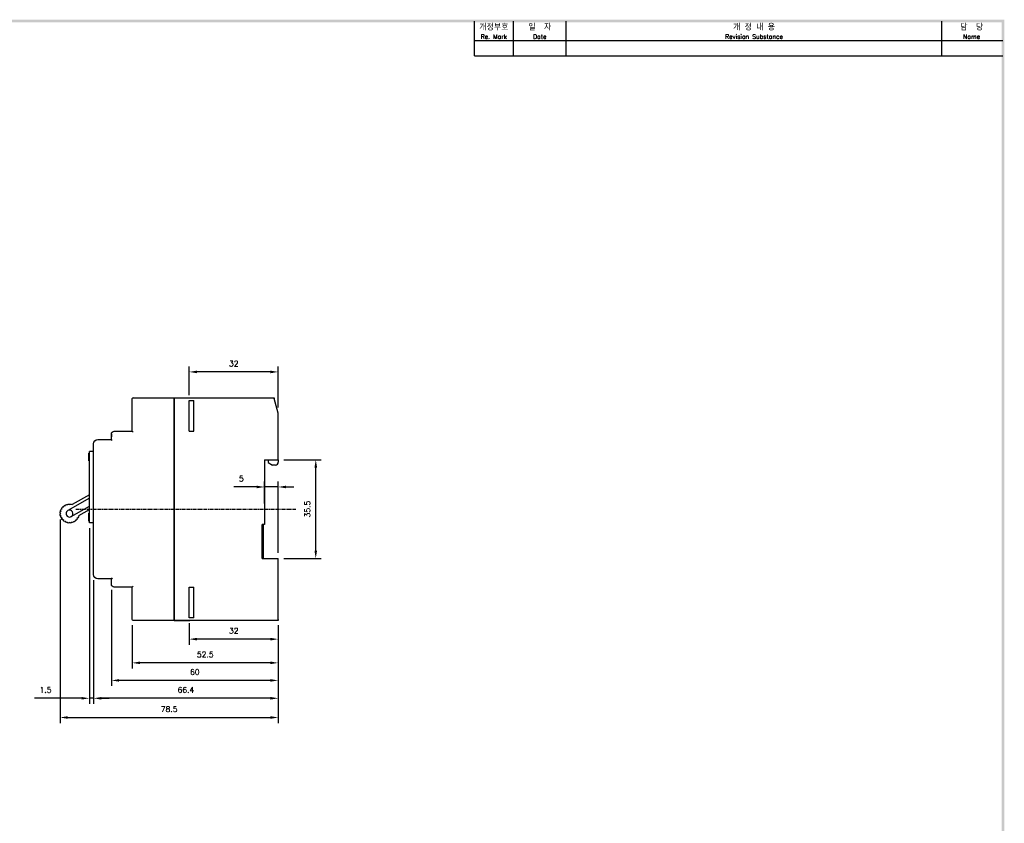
# Model space of a CAD drawing. Extents: x -4 to 824, y -4 to 577.
# Tile 4 of 4: x 467 to 820, y 285 to 574. Entities that reach past the tile are written whole.
import ezdxf

# ---------------------------------------------------------------- set-up
doc = ezdxf.new("R2010")
doc.units = 0
doc.header["$MEASUREMENT"] = 0
doc.linetypes.add('CENTER', pattern=[2, 1.25, -0.25, 0.25, -0.25])
doc.layers.get('0').update_dxf_attribs({"linetype": 'CONTINUOUS'})
for name, color, linetype in [('cen', 1, 'CENTER'), ('di', 3, 'CONTINUOUS'), ('DIM', 3, 'CONTINUOUS'), ('dimtaxt', 3, 'CONTINUOUS'), ('dwg', 7, 'CONTINUOUS'), ('text', 3, 'CONTINUOUS')]:
    doc.layers.add(name, color=color, linetype=linetype)
doc.styles.add('KIM', font='ROMANS.shx', dxfattribs={"height": 5, "bigfont": 'GSG1.shx'})
doc.styles.get("Standard").update_dxf_attribs({"font": 'romans.shx', "height": 2, "bigfont": 'hgs.shx'})
doc.dimstyles.new('STANDARD$0', dxfattribs={"dimtxt": 5, "dimasz": 5, "dimexe": 1, "dimexo": 2, "dimgap": 2, "dimtad": 1, "dimdec": 4, "dimzin": 12, "dimdsep": 46, "dimtxsty": 'KIM', "dimcen": -1, "dimdle": 0.1, "dimadec": 0, "dimazin": 0, "dimtfac": 1, "dimtdec": 4, "dimtmove": 0, "dimatfit": 3, "dimfxl": 0, "dimtolj": 1, "dimtzin": 0, "dimarcsym": 0})

# ---------------------------------------------------------------- blocks, each defined once
blk = doc.blocks.new('*D100')
at = {"layer": 'DIM'}
for p, q in [((527.49, 438.64), (527.49, 448.94)), ((556.69, 446.94), (530.29, 446.94)), ((559.49, 434.14), (559.49, 448.94))]:
    blk.add_line(p, q, dxfattribs=at)
for points in [[(530.29, 447.41), (530.29, 446.47), (527.49, 446.94)], [(556.69, 447.41), (556.69, 446.47), (559.49, 446.94)]]:
    blk.add_solid(points, dxfattribs=at)
at = {"layer": 'DIM', "insert": (543.49, 449.94), "char_height": 2, "attachment_point": 5}
blk.add_mtext('\\A1;32', dxfattribs=at)
blk = doc.blocks.new('*D101')
at = {"layer": 'DIM'}
for p, q in [((527.49, 356.64), (527.49, 348.92)), ((559.49, 355.94), (559.49, 348.92)), ((556.69, 350.92), (530.29, 350.92))]:
    blk.add_line(p, q, dxfattribs=at)
for points in [[(530.29, 351.39), (530.29, 350.45), (527.49, 350.92)], [(556.69, 351.39), (556.69, 350.45), (559.49, 350.92)]]:
    blk.add_solid(points, dxfattribs=at)
at = {"layer": 'DIM', "insert": (543.49, 353.92), "char_height": 2, "attachment_point": 5}
blk.add_mtext('\\A1;32', dxfattribs=at)
blk = doc.blocks.new('*D102')
at = {"layer": 'DIM'}
for p, q in [((493.09, 372.14), (493.09, 327.67)), ((559.49, 355.94), (559.49, 327.67)), ((556.69, 329.67), (495.89, 329.67))]:
    blk.add_line(p, q, dxfattribs=at)
for points in [[(495.89, 330.14), (495.89, 329.2), (493.09, 329.67)], [(556.69, 330.14), (556.69, 329.2), (559.49, 329.67)]]:
    blk.add_solid(points, dxfattribs=at)
at = {"layer": 'DIM', "insert": (526.29, 332.67), "char_height": 2, "attachment_point": 5}
blk.add_mtext('\\A1;66.4', dxfattribs=at)
blk = doc.blocks.new('*D103')
at = {"layer": 'DIM'}
for p, q in [((499.49, 368.64), (499.49, 334.09)), ((559.49, 355.94), (559.49, 334.09)), ((556.69, 336.09), (502.29, 336.09))]:
    blk.add_line(p, q, dxfattribs=at)
for points in [[(502.29, 336.56), (502.29, 335.63), (499.49, 336.09)], [(556.69, 336.56), (556.69, 335.63), (559.49, 336.09)]]:
    blk.add_solid(points, dxfattribs=at)
at = {"layer": 'DIM', "insert": (529.49, 339.09), "char_height": 2, "attachment_point": 5}
blk.add_mtext('\\A1;60', dxfattribs=at)
blk = doc.blocks.new('*D104')
at = {"layer": 'DIM'}
for p, q in [((506.99, 355.94), (506.99, 340.4)), ((559.49, 355.64), (559.49, 340.4)), ((556.69, 342.4), (509.79, 342.4))]:
    blk.add_line(p, q, dxfattribs=at)
for points in [[(509.79, 342.87), (509.79, 341.94), (506.99, 342.4)], [(556.69, 342.87), (556.69, 341.94), (559.49, 342.4)]]:
    blk.add_solid(points, dxfattribs=at)
at = {"layer": 'DIM', "insert": (533.24, 345.4), "char_height": 2, "attachment_point": 5}
blk.add_mtext('\\A1;52.5', dxfattribs=at)
blk = doc.blocks.new('*D89')
at = {"layer": 'DIM'}
for p, q in [((491.59, 390.74), (491.59, 327.67)), ((493.09, 372.14), (493.09, 327.67)), ((488.79, 329.67), (471.88, 329.67)), ((493.09, 329.67), (491.59, 329.67)), ((495.89, 329.67), (498.69, 329.67))]:
    blk.add_line(p, q, dxfattribs=at)
for points in [[(488.79, 330.14), (488.79, 329.21), (491.59, 329.67)], [(495.89, 330.14), (495.89, 329.21), (493.09, 329.67)]]:
    blk.add_solid(points, dxfattribs=at)
at = {"layer": 'DIM', "insert": (475.83, 332.67), "char_height": 2, "attachment_point": 5}
blk.add_mtext('\\A1;1.5', dxfattribs=at)
blk = doc.blocks.new('*D90')
at = {"layer": 'DIM'}
for p, q in [((561.49, 415.39), (574.97, 415.39)), ((572.97, 382.69), (572.97, 412.59)), ((561.49, 379.89), (574.97, 379.89))]:
    blk.add_line(p, q, dxfattribs=at)
for points in [[(572.51, 412.59), (573.44, 412.59), (572.97, 415.39)], [(572.51, 382.69), (573.44, 382.69), (572.97, 379.89)]]:
    blk.add_solid(points, dxfattribs=at)
at = {"layer": 'DIM', "insert": (569.97, 397.64), "char_height": 2, "attachment_point": 5, "rotation": 90}
blk.add_mtext('\\A1;35.5', dxfattribs=at)
blk = doc.blocks.new('*D91')
at = {"layer": 'DIM'}
for p, q in [((554.49, 399.64), (554.49, 407.6)), ((559.49, 381.89), (559.49, 407.6)), ((551.69, 405.6), (543.55, 405.6)), ((559.49, 405.6), (554.49, 405.6)), ((562.29, 405.6), (565.09, 405.6))]:
    blk.add_line(p, q, dxfattribs=at)
for points in [[(551.69, 406.07), (551.69, 405.13), (554.49, 405.6)], [(562.29, 406.07), (562.29, 405.13), (559.49, 405.6)]]:
    blk.add_solid(points, dxfattribs=at)
at = {"layer": 'DIM', "insert": (546.22, 408.6), "char_height": 2, "attachment_point": 5}
blk.add_mtext('\\A1;5', dxfattribs=at)
blk = doc.blocks.new('*D92')
at = {"layer": 'DIM'}
for p, q in [((481.03, 393.89), (481.03, 320.77)), ((559.49, 355.79), (559.49, 320.77)), ((483.83, 322.77), (556.69, 322.77))]:
    blk.add_line(p, q, dxfattribs=at)
for points in [[(483.83, 323.24), (483.83, 322.3), (481.03, 322.77)], [(556.69, 323.24), (556.69, 322.3), (559.49, 322.77)]]:
    blk.add_solid(points, dxfattribs=at)
at = {"layer": 'DIM', "insert": (520.26, 325.77), "char_height": 2, "attachment_point": 5}
blk.add_mtext('\\A1;78.5', dxfattribs=at)

msp = doc.modelspace()

# ---------------------------------------------------------------- linework, layer by layer
at = {"color": 7}
for p, q in [((506.986, 425.635), (506.986, 437.335)), ((506.986, 432.635), (506.986, 437.335)), ((507.286, 437.635), (522.086, 437.635)), ((522.086, 437.635), (557.986, 437.635)), ((522.086, 437.635), (527.686, 437.635)), ((522.086, 437.635), (522.086, 437.335)), ((522.086, 437.335), (522.086, 437.635)), ((522.086, 357.935), (522.086, 437.335)), ((522.086, 437.335), (522.086, 357.935)), ((527.486, 425.635), (527.486, 436.635)), ((527.486, 436.635), (529.086, 436.635)), ((529.086, 425.635), (529.086, 436.635)), ((538.486, 437.635), (557.986, 437.635)), ((557.986, 437.635), (558.068, 437.335)), ((559.486, 432.135), (558.068, 437.335)), ((559.486, 415.385), (559.486, 432.135)), ((500.486, 425.635), (506.986, 425.635)), ((507.286, 425.335), (506.986, 425.635)), ((527.486, 425.635), (529.086, 425.635)), ((494.586, 422.635), (499.486, 422.635)), ((499.486, 424.635), (499.486, 423.635)), ((499.486, 422.635), (499.486, 424.635)), ((499.786, 422.335), (499.486, 422.635)), ((491.586, 417.792), (491.386, 417.792)), ((491.386, 415.035), (491.386, 417.735)), ((491.386, 417.735), (491.586, 417.735)), ((491.586, 394.235), (491.586, 418.335)), ((493.086, 418.335), (491.586, 418.335)), ((493.086, 374.135), (493.086, 421.135)), ((491.386, 415.035), (491.586, 415.035)), ((491.386, 415.032), (491.386, 415.035)), ((491.386, 415.032), (491.586, 415.032)), ((491.386, 414.953), (491.586, 414.953)), ((554.486, 415.385), (554.486, 392.085)), ((554.486, 415.385), (559.486, 415.385)), ((555.886, 415.385), (555.886, 414.385)), ((555.886, 414.385), (557.386, 413.485)), ((559.486, 415.385), (559.486, 414.485)), ((558.486, 413.485), (557.386, 413.485)), ((491.586, 401.609), (483.806, 397.118)), ((491.586, 402.822), (485.45, 399.279)), ((481.437, 396.838), (481.112, 396.77)), ((481.437, 396.838), (481.189, 397.059)), ((481.747, 397.585), (481.415, 397.604)), ((481.747, 397.585), (481.565, 397.864)), ((482.239, 398.227), (481.924, 398.331)), ((482.239, 398.227), (482.136, 398.543)), ((482.881, 398.72), (482.603, 398.902)), ((482.881, 398.72), (482.863, 399.052)), ((483.629, 399.03), (483.407, 399.277)), ((483.629, 399.03), (483.697, 399.355)), ((484.431, 399.135), (484.281, 399.432)), ((484.431, 399.135), (484.581, 399.432)), ((485.056, 394.953), (491.586, 398.723)), ((487.75, 395.296), (491.586, 397.51)), ((481.331, 396.035), (481.035, 396.185)), ((481.331, 396.035), (481.035, 395.885)), ((481.437, 395.233), (481.112, 395.301)), ((481.437, 395.233), (481.189, 395.011)), ((481.747, 394.485), (481.415, 394.467)), ((481.747, 394.485), (481.565, 394.207)), ((482.239, 393.843), (481.924, 393.74)), ((482.239, 393.843), (482.136, 393.527)), ((482.881, 393.351), (482.603, 393.169)), ((482.881, 393.351), (482.863, 393.019)), ((483.629, 393.041), (483.407, 392.793)), ((483.629, 393.041), (483.697, 392.716)), ((484.431, 392.935), (484.281, 392.639)), ((484.431, 392.935), (484.581, 392.639)), ((485.234, 393.041), (485.166, 392.716)), ((485.234, 393.041), (485.455, 392.793)), ((485.981, 393.351), (486.26, 393.169)), ((485.981, 393.351), (486, 393.019)), ((486.623, 393.843), (486.939, 393.74)), ((486.623, 393.843), (486.727, 393.527)), ((487.116, 394.485), (487.448, 394.467)), ((487.116, 394.485), (487.298, 394.207)), ((491.586, 396.192), (491.386, 396.192)), ((491.386, 396.135), (491.586, 396.135)), ((491.386, 395.737), (491.386, 396.135)), ((491.386, 395.737), (491.586, 395.737)), ((491.386, 394.989), (491.386, 395.737)), ((491.386, 394.989), (491.586, 394.989)), ((491.386, 394.985), (491.386, 394.989)), ((491.386, 394.985), (491.586, 394.985)), ((491.386, 394.584), (491.386, 394.985)), ((491.386, 394.584), (491.586, 394.584)), ((491.386, 393.432), (491.386, 394.584)), ((491.386, 393.432), (491.586, 393.432)), ((491.386, 393.354), (491.586, 393.354)), ((491.586, 392.735), (491.586, 394.235)), ((493.086, 392.735), (491.586, 392.735)), ((553.686, 379.885), (553.686, 392.085)), ((554.486, 392.085), (553.686, 392.085)), ((554.186, 391.985), (553.686, 391.985)), ((554.186, 391.985), (554.186, 392.086)), ((554.186, 380.185), (554.186, 391.985)), ((554.186, 380.185), (553.686, 380.185)), ((553.686, 379.885), (559.486, 379.885)), ((554.186, 379.885), (554.186, 380.185)), ((559.486, 357.935), (559.486, 379.885)), ((499.486, 372.635), (494.586, 372.635)), ((499.786, 372.935), (499.486, 372.635)), ((499.486, 370.635), (499.486, 372.635)), ((506.986, 369.635), (500.486, 369.635)), ((506.986, 369.635), (507.286, 369.935)), ((506.986, 357.935), (506.986, 369.635)), ((527.486, 358.635), (527.486, 369.635)), ((527.486, 369.635), (529.086, 369.635)), ((529.086, 358.635), (529.086, 369.635)), ((506.986, 357.935), (506.986, 362.635)), ((522.086, 357.635), (507.286, 357.635)), ((522.086, 357.935), (522.086, 357.635)), ((522.086, 357.635), (522.086, 357.935)), ((559.486, 357.635), (522.086, 357.635)), ((522.086, 357.635), (527.686, 357.635)), ((529.086, 358.635), (527.486, 358.635)), ((553.686, 357.635), (538.486, 357.635)), ((559.486, 357.635), (553.686, 357.635)), ((559.486, 357.935), (559.486, 357.635))]:
    msp.add_line(p, q, dxfattribs=at)
for centre, radius, start, end in [((507.286, 437.335), 0.3, 90, 180), ((558.486, 414.485), 1, 270, 0), ((484.431, 396.035), 1.25, 120, 300), ((484.431, 396.035), 1.25, 300, 120)]:
    msp.add_arc(centre, radius, start, end, dxfattribs=at)
at = {"color": 7, "extrusion": (0, 0, -1)}
for centre, radius, start, end in [((-500.486, 424.635), 1, 0, 90), ((-494.586, 421.135), 1.5, 0, 90), ((-484.431, 396.035), 3.4, 2.52858, 12.47142), ((-484.431, 396.035), 3.4, 17.52858, 27.47142), ((-484.431, 396.035), 3.4, 32.52858, 42.47142), ((-484.431, 396.035), 3.4, 47.52858, 57.47142), ((-484.431, 396.035), 3.4, 62.52858, 72.47142), ((-484.431, 396.035), 3.4, 77.52858, 87.47142), ((-484.431, 396.035), 3.4, 92.52858, 107.43155), ((-484.431, 396.035), 3.4, 347.52858, 357.47142), ((-484.431, 396.035), 3.4, 332.52858, 342.47142), ((-484.431, 396.035), 3.4, 317.52858, 327.47142), ((-484.431, 396.035), 3.4, 302.52858, 312.47142), ((-484.431, 396.035), 3.4, 287.52858, 297.47142), ((-484.431, 396.035), 3.4, 242.52858, 252.47142), ((-484.431, 396.035), 3.4, 227.52858, 237.47142), ((-484.431, 396.035), 3.4, 212.52858, 222.47142), ((-484.431, 396.035), 3.4, 192.56845, 207.47142), ((-484.431, 396.035), 3.4, 272.52858, 282.47142), ((-484.431, 396.035), 3.4, 257.52858, 267.47142), ((-494.586, 374.135), 1.5, 270, 0), ((-500.486, 370.635), 1, 270, 0), ((-507.286, 357.935), 0.3, 270, 0)]:
    msp.add_arc(centre, radius, start, end, dxfattribs=at)
at = {"color": 7}
for points, degree in [([(491.386, 417.402), (491.386, 417.661), (491.386, 417.789), (491.386, 417.794)], 3), ([(491.386, 417.762), (491.386, 417.71), (491.386, 417.59), (491.386, 417.402)], 3), ([(491.386, 414.953), (491.386, 414.972), (491.386, 415.011)], 2), ([(491.386, 395.803), (491.386, 396.062), (491.386, 396.19), (491.386, 396.195)], 3), ([(491.386, 396.163), (491.386, 396.111), (491.386, 395.99), (491.386, 395.803)], 3), ([(491.386, 393.354), (491.386, 393.366), (491.386, 393.389)], 2)]:
    msp.add_open_spline(points, degree=degree, dxfattribs=at)
at = {"layer": 'cen'}
msp.add_line((486.736, 397.635), (565.836, 397.635), dxfattribs=at)
at = {"layer": 'dimtaxt'}
for p, q in [((644, 560.5), (644, 573)), ((663, 560.5), (663, 573)), ((798.045, 560.5), (798.045, 573)), ((630, 566), (820, 566)), ((630, 560.5), (820, 560.5))]:
    msp.add_line(p, q, dxfattribs=at)
at = {"layer": 'dwg'}
for points in [[(4.5, 573.5), (5.5, 572.5), (820.5, 573.5), (819.5, 572.5)], [(820.5, 573.5), (819.5, 572.5), (820.5, -0.5), (819.5, 0.5)]]:
    msp.add_trace(points, dxfattribs=at)
at = {"layer": 'text'}
msp.add_line((630, 560.5), (630, 573), dxfattribs=at)

# ---------------------------------------------------------------- texts
at = {"layer": 'di', "attachment_point": 5}
for s, insert, char_height, width in [('개정부호\\P{\\H0.72727x;Re. Mark}', (637, 569.25), 2.2, 14), ('{\\H1.1x;일  자}\\P{\\H0.8x;Date}', (653.5, 569.25), 2, 19), ('{\\H1.1x;개 정 내 용\\P\\H0.72727x;Revision Substance}', (730.522, 569.25), 2, 135.04468), ('담  당\\P{\\H0.72727x;Name}', (808.772, 569.25), 2.2, 21.45532)]:
    msp.add_mtext(s, dxfattribs=dict(at, insert=insert, char_height=char_height, width=width))

# ---------------------------------------------------------------- dimensions: what is measured, and where the dimension line sits
at = {"layer": 'DIM'}
for base, p1, p2, override, picture, middle in [((527.486, 446.94), (559.486, 432.135), (527.486, 436.635), {"dimtxt": 3, "dimasz": 2.8, "dimexe": 2, "dimdec": 2, "dimzin": 8, "dimtxsty": 'Standard', "dimcen": 0, "dimclrd": 256, "dimclre": 256, "dimclrt": 256, "dimadec": 2, "dimazin": 2, "dimtfac": 0.6, "dimtdec": 2, "dimtzin": 8, "dimlwd": 65535, "dimlwe": 65535, "dimarcsym": 1}, '*D100', (543.486, 449.94)), ((554.486, 405.6), (559.486, 379.885), (554.486, 397.635), {"dimtxt": 3, "dimasz": 2.8, "dimexe": 2, "dimdec": 2, "dimzin": 8, "dimtxsty": 'Standard', "dimcen": 0, "dimclrd": 256, "dimclre": 256, "dimclrt": 256, "dimadec": 2, "dimazin": 2, "dimtfac": 0.6, "dimtdec": 2, "dimtzin": 8, "dimlwd": 65535, "dimlwe": 65535, "dimarcsym": 1}, '*D91', (546.219, 408.6)), ((559.486, 322.77), (481.035, 395.885), (559.486, 357.785), {"dimtxt": 3, "dimasz": 2.8, "dimexe": 2, "dimdec": 1, "dimzin": 8, "dimtxsty": 'Standard', "dimcen": 0, "dimclrd": 256, "dimclre": 256, "dimclrt": 256, "dimadec": 2, "dimazin": 2, "dimtfac": 0.6, "dimtdec": 2, "dimtzin": 8, "dimlwd": 65535, "dimlwe": 65535, "dimarcsym": 1}, '*D92', (520.26, 325.77)), ((493.086, 329.671), (559.486, 357.935), (493.086, 374.135), {"dimtxt": 3, "dimasz": 2.8, "dimexe": 2, "dimdec": 2, "dimzin": 8, "dimtxsty": 'Standard', "dimcen": 0, "dimclrd": 256, "dimclre": 256, "dimclrt": 256, "dimadec": 2, "dimazin": 2, "dimtfac": 0.6, "dimtdec": 2, "dimtzin": 8, "dimlwd": 65535, "dimlwe": 65535, "dimarcsym": 1}, '*D102', (526.286, 332.671)), ((499.486, 336.094), (559.486, 357.935), (499.486, 370.635), {"dimtxt": 3, "dimasz": 2.8, "dimexe": 2, "dimdec": 2, "dimzin": 8, "dimtxsty": 'Standard', "dimcen": 0, "dimclrd": 256, "dimclre": 256, "dimclrt": 256, "dimadec": 2, "dimazin": 2, "dimtfac": 0.6, "dimtdec": 2, "dimtzin": 8, "dimlwd": 65535, "dimlwe": 65535, "dimarcsym": 1}, '*D103', (529.486, 339.094)), ((506.986, 342.402), (559.486, 357.635), (506.986, 357.935), {"dimtxt": 3, "dimasz": 2.8, "dimexe": 2, "dimdec": 2, "dimzin": 8, "dimtxsty": 'Standard', "dimcen": 0, "dimclrd": 256, "dimclre": 256, "dimclrt": 256, "dimadec": 2, "dimazin": 2, "dimtfac": 0.6, "dimtdec": 2, "dimtzin": 8, "dimlwd": 65535, "dimlwe": 65535, "dimarcsym": 1}, '*D104', (533.236, 345.402)), ((527.486, 350.92), (559.486, 357.935), (527.486, 358.635), {"dimtxt": 3, "dimasz": 2.8, "dimexe": 2, "dimdec": 2, "dimzin": 8, "dimtxsty": 'Standard', "dimcen": 0, "dimclrd": 256, "dimclre": 256, "dimclrt": 256, "dimadec": 2, "dimazin": 2, "dimtfac": 0.6, "dimtdec": 2, "dimtzin": 8, "dimlwd": 65535, "dimlwe": 65535, "dimarcsym": 1}, '*D101', (543.486, 353.92))]:
    dim = msp.add_linear_dim(base=base, p1=p1, p2=p2, dimstyle='STANDARD$0', override=override, dxfattribs=at)
    dim.commit()
    dim.dimension.update_dxf_attribs({"geometry": picture, "text_midpoint": middle})
dim = msp.add_linear_dim(base=(572.973, 415.385), p1=(559.486, 379.885), p2=(559.486, 415.385), angle=90, dimstyle='STANDARD$0', override={"dimtxt": 3, "dimasz": 2.8, "dimexe": 2, "dimdec": 2, "dimzin": 8, "dimtxsty": 'Standard', "dimcen": 0, "dimclrd": 256, "dimclre": 256, "dimclrt": 256, "dimadec": 2, "dimazin": 2, "dimtfac": 0.6, "dimtdec": 2, "dimtzin": 8, "dimlwd": 65535, "dimlwe": 65535, "dimarcsym": 1}, dxfattribs=at)
dim.commit()
dim.dimension.update_dxf_attribs({"geometry": '*D90', "text_midpoint": (569.973, 397.635)})
dim = msp.add_linear_dim(base=(491.586, 329.673), p1=(493.086, 374.135), p2=(491.586, 392.735), dimstyle='STANDARD$0', override={"dimtxt": 3, "dimasz": 2.8, "dimexe": 2, "dimdec": 2, "dimzin": 8, "dimtxsty": 'Standard', "dimcen": 0, "dimclrd": 256, "dimclre": 256, "dimclrt": 256, "dimadec": 2, "dimazin": 2, "dimtfac": 0.6, "dimtdec": 2, "dimtzin": 8, "dimlwd": 65535, "dimlwe": 65535, "dimarcsym": 1}, dxfattribs=at)
dim.commit()
dim.dimension.update_dxf_attribs({"geometry": '*D89', "text_midpoint": (475.833, 329.673), "dimtype": 160})

doc.saveas('drawing.dxf')
